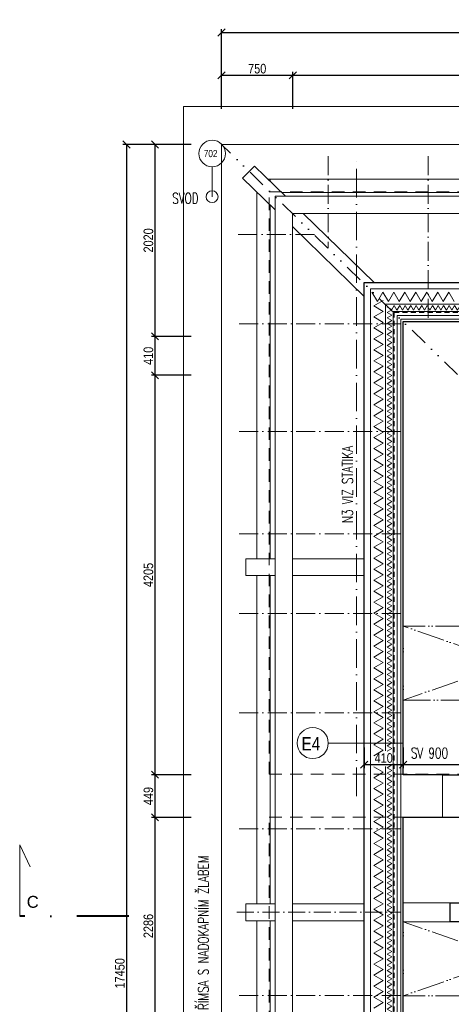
# Model space of a CAD drawing. Header units: millimetres. Extents: x -300958 to -108039, y 30118 to 292543.
# Tile 219 of 256: x -235255 to -230717, y 168044 to 178408. Entities that reach past the tile are written whole.
import ezdxf
from ezdxf.enums import TextEntityAlignment as Align

# ---------------------------------------------------------------- set-up
doc = ezdxf.new("R2010")
doc.units = ezdxf.units.MM
doc.header["$MEASUREMENT"] = 0
for name, pattern in [('ACAD_ISO05W100', [33, 24, -3, 0, -3, 0, -3]), ('ACAD_ISO10W100', [18, 12, -3, 0, -3]), ('CERCHOVANA1', [6, 4, -1, 0, -1]), ('DGN Style 2', [879.857395, 527.914437, -351.942958]), ('DGN Style 4', [1094.119168, 546.717885, -273.358943, 0.683397, -273.358943]), ('Divide', [31.75, 12.7, -6.35, 0, -6.35, 0, -6.35])]:
    doc.linetypes.add(name, pattern=pattern)
doc.layers.get('0').update_dxf_attribs({"lineweight": 13})
doc.layers.get('Defpoints').update_dxf_attribs({"color": 3, "lineweight": 13})
for name, color, linetype, lineweight in [('A_Krokev', 134, 'CERCHOVANA1', 9), ('A_Pozednice', 102, 'Continuous', 9), ('A_Vazné trámy', 52, 'Continuous', 9), ('A_Vodorovné prvky krovu', 133, 'Continuous', 9), ('C_Lomy střešním pláštěm', 223, 'Divide', 30), ('dims', 7, 'Continuous', 9), ('legenda', 7, 'Continuous', 13), ('Materiály', 1, 'Continuous', 13), ('navrh', 1, 'Continuous', 9), ('OCEL', 7, 'Continuous', 13), ('popis', 7, 'Continuous', 9), ('PSV', 7, 'Continuous', 13), ('rez', 7, 'Continuous', 13), ('tenka', 7, 'Continuous', 13), ('walls', 7, 'Continuous', 13), ('walls pod', 7, 'Continuous', 13)]:
    doc.layers.add(name, color=color, linetype=linetype, lineweight=lineweight)
doc.styles.add('GENERATED_STYLE_8', font='arial.ttf')
doc.styles.add('STYLE-0', font='ARIALN.TTF')
doc.styles.add('Style-Arial', font='arial.ttf')
doc.dimstyles.new('arch', dxfattribs={"dimscale": 50, "dimtxt": 2.5, "dimasz": 2.5, "dimexe": 1.25, "dimexo": 0.9, "dimtad": 1, "dimdec": 0, "dimtxsty": 'STYLE-0', "dimblk": 'ARCHTICK', "dimcen": 2.5, "dimadec": 0, "dimazin": 0, "dimtfac": 1, "dimtdec": 0, "dimtmove": 2, "dimatfit": 3, "dimldrblk": 'ARCHTICK', "dimfxl": 0, "dimarcsym": 0})

# ---------------------------------------------------------------- blocks, each defined once
blk = doc.blocks.new('_ArchTick')
at = {"color": 0, "linetype": 'ByBlock', "flags": 128}
blk.add_lwpolyline([(-0.5, -0.5), (0.5, 0.5)], dxfattribs=at)
blk = doc.blocks.new('*D448')
at = {"layer": 'Defpoints', "color": 0, "linetype": 'Continuous'}
for p in [(-216683, 178273), (-233133, 177495), (-216683, 177495)]:
    blk.add_point(p, dxfattribs=at)
at = {"layer": 'dims', "color": 0, "linetype": 'Continuous', "lineweight": -2}
for p, q in [((-233133, 177570), (-233133, 178310)), ((-233133, 178273), (-216683, 178273)), ((-216683, 177570), (-216683, 178310))]:
    blk.add_line(p, q, dxfattribs=at)
at = {"layer": 'dims', "color": 0, "linetype": 'Continuous', "lineweight": -2, "xscale": 75, "yscale": 75, "zscale": 75, "rotation": 180}
blk.add_blockref('_ArchTick', (-233133, 178273), dxfattribs=at)
at = {"layer": 'dims', "color": 0, "linetype": 'Continuous', "lineweight": -2, "xscale": 75, "yscale": 75, "zscale": 75}
blk.add_blockref('_ArchTick', (-216683, 178273), dxfattribs=at)
at = {"layer": 'dims', "color": 0, "linetype": 'Continuous', "insert": (-224908, 178343), "char_height": 100, "attachment_point": 5, "style": 'STYLE-0'}
blk.add_mtext('16450', dxfattribs=at)
blk = doc.blocks.new('*D449')
at = {"layer": 'Defpoints', "color": 0, "linetype": 'Continuous'}
for p in [(-232383, 177823), (-233133, 177395), (-232383, 177395)]:
    blk.add_point(p, dxfattribs=at)
at = {"layer": 'dims', "color": 0, "linetype": 'Continuous', "lineweight": -2}
for p, q in [((-233133, 177470), (-233133, 177860)), ((-232383, 177470), (-232383, 177860)), ((-233133, 177823), (-232383, 177823))]:
    blk.add_line(p, q, dxfattribs=at)
at = {"layer": 'dims', "color": 0, "linetype": 'Continuous', "lineweight": -2, "xscale": 75, "yscale": 75, "zscale": 75, "rotation": 180}
blk.add_blockref('_ArchTick', (-233133, 177823), dxfattribs=at)
at = {"layer": 'dims', "color": 0, "linetype": 'Continuous', "lineweight": -2, "xscale": 75, "yscale": 75, "zscale": 75}
blk.add_blockref('_ArchTick', (-232383, 177823), dxfattribs=at)
at = {"layer": 'dims', "color": 0, "linetype": 'Continuous', "insert": (-232758, 177892), "char_height": 100, "attachment_point": 5, "style": 'STYLE-0'}
blk.add_mtext('750', dxfattribs=at)
blk = doc.blocks.new('*D450')
at = {"layer": 'Defpoints', "color": 0, "linetype": 'Continuous'}
for p in [(-228553, 177823), (-232383, 177395), (-228553, 177395)]:
    blk.add_point(p, dxfattribs=at)
at = {"layer": 'dims', "color": 0, "linetype": 'Continuous', "lineweight": -2}
for p, q in [((-232383, 177470), (-232383, 177860)), ((-228553, 177470), (-228553, 177860)), ((-232383, 177823), (-228553, 177823))]:
    blk.add_line(p, q, dxfattribs=at)
at = {"layer": 'dims', "color": 0, "linetype": 'Continuous', "lineweight": -2, "xscale": 75, "yscale": 75, "zscale": 75, "rotation": 180}
blk.add_blockref('_ArchTick', (-232383, 177823), dxfattribs=at)
at = {"layer": 'dims', "color": 0, "linetype": 'Continuous', "lineweight": -2, "xscale": 75, "yscale": 75, "zscale": 75}
blk.add_blockref('_ArchTick', (-228553, 177823), dxfattribs=at)
at = {"layer": 'dims', "color": 0, "linetype": 'Continuous', "insert": (-230468, 177892), "char_height": 100, "attachment_point": 5, "style": 'STYLE-0'}
blk.add_mtext('3830', dxfattribs=at)
blk = doc.blocks.new('*D484')
at = {"layer": 'Defpoints', "color": 0, "linetype": 'Continuous'}
for p in [(-233379, 177095), (-233833, 175075), (-233379, 175075)]:
    blk.add_point(p, dxfattribs=at)
at = {"layer": 'dims', "color": 0, "linetype": 'Continuous', "lineweight": -2}
for p, q in [((-233454, 177095), (-233870, 177095)), ((-233833, 177095), (-233833, 175075)), ((-233454, 175075), (-233870, 175075))]:
    blk.add_line(p, q, dxfattribs=at)
at = {"layer": 'dims', "color": 0, "linetype": 'Continuous', "lineweight": -2, "xscale": 75, "yscale": 75, "zscale": 75}
for p, rotation in [((-233833, 177095), 90), ((-233833, 175075), 270)]:
    blk.add_blockref('_ArchTick', p, dxfattribs=dict(at, rotation=rotation))
at = {"layer": 'dims', "color": 0, "linetype": 'Continuous', "insert": (-233902, 176085), "char_height": 100, "attachment_point": 5, "rotation": 90, "style": 'STYLE-0'}
blk.add_mtext('2020', dxfattribs=at)
blk = doc.blocks.new('*D485')
at = {"layer": 'Defpoints', "color": 0, "linetype": 'Continuous'}
for p in [(-233379, 174665), (-233833, 170460), (-233379, 170460)]:
    blk.add_point(p, dxfattribs=at)
at = {"layer": 'dims', "color": 0, "linetype": 'Continuous', "lineweight": -2}
for p, q in [((-233454, 174665), (-233870, 174665)), ((-233833, 174665), (-233833, 170460)), ((-233454, 170460), (-233870, 170460))]:
    blk.add_line(p, q, dxfattribs=at)
at = {"layer": 'dims', "color": 0, "linetype": 'Continuous', "lineweight": -2, "xscale": 75, "yscale": 75, "zscale": 75}
for p, rotation in [((-233833, 174665), 90), ((-233833, 170460), 270)]:
    blk.add_blockref('_ArchTick', p, dxfattribs=dict(at, rotation=rotation))
at = {"layer": 'dims', "color": 0, "linetype": 'Continuous', "insert": (-233902, 172563), "char_height": 100, "attachment_point": 5, "rotation": 90, "style": 'STYLE-0'}
blk.add_mtext('4205', dxfattribs=at)
blk = doc.blocks.new('*D486')
at = {"layer": 'Defpoints', "color": 0, "linetype": 'Continuous'}
for p in [(-233379, 170460), (-233833, 170011), (-233379, 170011)]:
    blk.add_point(p, dxfattribs=at)
at = {"layer": 'dims', "color": 0, "linetype": 'Continuous', "lineweight": -2}
for p, q in [((-233454, 170460), (-233870, 170460)), ((-233833, 170460), (-233833, 170011)), ((-233454, 170011), (-233870, 170011))]:
    blk.add_line(p, q, dxfattribs=at)
at = {"layer": 'dims', "color": 0, "linetype": 'Continuous', "lineweight": -2, "xscale": 75, "yscale": 75, "zscale": 75}
for p, rotation in [((-233833, 170460), 90), ((-233833, 170011), 270)]:
    blk.add_blockref('_ArchTick', p, dxfattribs=dict(at, rotation=rotation))
at = {"layer": 'dims', "color": 0, "linetype": 'Continuous', "insert": (-233902, 170236), "char_height": 100, "attachment_point": 5, "rotation": 90, "style": 'STYLE-0'}
blk.add_mtext('449', dxfattribs=at)
blk = doc.blocks.new('*D487')
at = {"layer": 'Defpoints', "color": 0, "linetype": 'Continuous'}
for p in [(-233379, 170011), (-233833, 167725), (-233379, 167725)]:
    blk.add_point(p, dxfattribs=at)
at = {"layer": 'dims', "color": 0, "linetype": 'Continuous', "lineweight": -2}
for p, q in [((-233454, 170011), (-233870, 170011)), ((-233833, 170011), (-233833, 167725)), ((-233454, 167725), (-233870, 167725))]:
    blk.add_line(p, q, dxfattribs=at)
at = {"layer": 'dims', "color": 0, "linetype": 'Continuous', "lineweight": -2, "xscale": 75, "yscale": 75, "zscale": 75}
for p, rotation in [((-233833, 170011), 90), ((-233833, 167725), 270)]:
    blk.add_blockref('_ArchTick', p, dxfattribs=dict(at, rotation=rotation))
at = {"layer": 'dims', "color": 0, "linetype": 'Continuous', "insert": (-233902, 168868), "char_height": 100, "attachment_point": 5, "rotation": 90, "style": 'STYLE-0'}
blk.add_mtext('2286', dxfattribs=at)
blk = doc.blocks.new('*D493')
at = {"layer": 'Defpoints', "color": 0, "linetype": 'Continuous'}
for p in [(-233379, 177095), (-234133, 159645), (-233379, 159645)]:
    blk.add_point(p, dxfattribs=at)
at = {"layer": 'dims', "color": 0, "linetype": 'Continuous', "lineweight": -2}
for p, q in [((-233454, 177095), (-234170, 177095)), ((-234133, 177095), (-234133, 159645)), ((-233454, 159645), (-234170, 159645))]:
    blk.add_line(p, q, dxfattribs=at)
at = {"layer": 'dims', "color": 0, "linetype": 'Continuous', "lineweight": -2, "xscale": 75, "yscale": 75, "zscale": 75}
for p, rotation in [((-234133, 177095), 90), ((-234133, 159645), 270)]:
    blk.add_blockref('_ArchTick', p, dxfattribs=dict(at, rotation=rotation))
at = {"layer": 'dims', "color": 0, "linetype": 'Continuous', "insert": (-234202, 168370), "char_height": 100, "attachment_point": 5, "rotation": 90, "style": 'STYLE-0'}
blk.add_mtext('17450', dxfattribs=at)
blk = doc.blocks.new('*D509')
at = {"layer": 'Defpoints', "color": 0, "linetype": 'Continuous'}
for p in [(-233379, 175075), (-233833, 174665), (-233379, 174665)]:
    blk.add_point(p, dxfattribs=at)
at = {"layer": 'dims', "color": 0, "linetype": 'Continuous', "lineweight": -2}
for p, q in [((-233454, 175075), (-233870, 175075)), ((-233833, 175075), (-233833, 174665)), ((-233454, 174665), (-233870, 174665))]:
    blk.add_line(p, q, dxfattribs=at)
at = {"layer": 'dims', "color": 0, "linetype": 'Continuous', "lineweight": -2, "xscale": 75, "yscale": 75, "zscale": 75}
for p, rotation in [((-233833, 175075), 90), ((-233833, 174665), 270)]:
    blk.add_blockref('_ArchTick', p, dxfattribs=dict(at, rotation=rotation))
at = {"layer": 'dims', "color": 0, "linetype": 'Continuous', "insert": (-233902, 174870), "char_height": 100, "attachment_point": 5, "rotation": 90, "style": 'STYLE-0'}
blk.add_mtext('410', dxfattribs=at)
blk = doc.blocks.new('*U48')
at = {"layer": 'rez', "linetype": 'DGN Style 4', "lineweight": 40}
blk.add_line((-376, 574), (-376, -574), dxfattribs=at)
at = {"layer": 'rez', "linetype": 'Continuous', "lineweight": 0, "flags": 128}
blk.add_lwpolyline([(-376, -574), (376, -574), (146, -464)], dxfattribs=at)
blk = doc.blocks.new('*D1493')
at = {"layer": 'Defpoints', "color": 0, "linetype": 'Continuous'}
for p in [(-231223, 170823), (-226393, 170823), (-231223, 170566)]:
    blk.add_point(p, dxfattribs=at)
at = {"layer": 'dims', "color": 0, "linetype": 'Continuous', "lineweight": -2}
for p, q in [((-231223, 170748), (-231223, 170528)), ((-226393, 170748), (-226393, 170528)), ((-226393, 170566), (-231223, 170566))]:
    blk.add_line(p, q, dxfattribs=at)
at = {"layer": 'dims', "color": 0, "linetype": 'Continuous', "lineweight": -2, "xscale": 75, "yscale": 75, "zscale": 75, "rotation": 180}
blk.add_blockref('_ArchTick', (-231223, 170566), dxfattribs=at)
at = {"layer": 'dims', "color": 0, "linetype": 'Continuous', "lineweight": -2, "xscale": 75, "yscale": 75, "zscale": 75}
blk.add_blockref('_ArchTick', (-226393, 170566), dxfattribs=at)
at = {"layer": 'dims', "color": 0, "linetype": 'Continuous', "insert": (-228581, 170636), "char_height": 100, "attachment_point": 5, "style": 'STYLE-0'}
blk.add_mtext('4830', dxfattribs=at)
blk = doc.blocks.new('*D1495')
at = {"layer": 'Defpoints', "color": 0, "linetype": 'Continuous'}
for p in [(-231633, 170823), (-231223, 170823), (-231633, 170566)]:
    blk.add_point(p, dxfattribs=at)
at = {"layer": 'dims', "color": 0, "linetype": 'Continuous', "lineweight": -2}
for p, q in [((-231633, 170748), (-231633, 170528)), ((-231223, 170748), (-231223, 170528)), ((-231223, 170566), (-231633, 170566))]:
    blk.add_line(p, q, dxfattribs=at)
at = {"layer": 'dims', "color": 0, "linetype": 'Continuous', "lineweight": -2, "xscale": 75, "yscale": 75, "zscale": 75, "rotation": 180}
blk.add_blockref('_ArchTick', (-231633, 170566), dxfattribs=at)
at = {"layer": 'dims', "color": 0, "linetype": 'Continuous', "lineweight": -2, "xscale": 75, "yscale": 75, "zscale": 75}
blk.add_blockref('_ArchTick', (-231223, 170566), dxfattribs=at)
at = {"layer": 'dims', "color": 0, "linetype": 'Continuous', "insert": (-231428, 170636), "char_height": 100, "attachment_point": 5, "style": 'STYLE-0'}
blk.add_mtext('410', dxfattribs=at)

msp = doc.modelspace()

# ---------------------------------------------------------------- linework, layer by layer
at = {"layer": 'A_Krokev', "ltscale": 50}
for p, q in [((-232010.7, 176970.5), (-232010.7, 176003.3)), ((-230960.1, 176970.5), (-230960.1, 175255)), ((-232157.1, 176146.5), (-232973.2, 176146.5)), ((-231247.6, 175206.2), (-232973.2, 175206.2)), ((-231247.6, 174073.2), (-232973.2, 174073.2)), ((-231247.6, 172997.7), (-232973.2, 172997.7)), ((-231247.6, 172158.8), (-232973.2, 172158.8)), ((-231247.6, 171112.4), (-232973.2, 171112.4)), ((-231247.6, 169889.4), (-232973.2, 169889.4)), ((-231247.6, 168135.4), (-232973.2, 168135.4))]:
    msp.add_line(p, q, dxfattribs=at)
at = {"layer": 'A_Pozednice', "ltscale": 0.4}
for points in [[(-232622.7, 176707.2), (-232622.7, 176730.3), (-232646.4, 176730.3)], [(-228643, 176730.3), (-232622.7, 176730.3), (-232622.7, 176707.2)], [(-232762.7, 176595.4), (-232762.7, 172733.6)], [(-232502.7, 176590.3), (-228642.8, 176590.3)], [(-232622.7, 172733.7), (-232622.7, 176459)], [(-232762.7, 172555.8), (-232762.7, 169101.3)], [(-232622.7, 169101.4), (-232622.7, 172555.9)], [(-232762.7, 168923.5), (-232762.7, 165452.1)], [(-232622.7, 165452.1), (-232622.7, 168923.6)]]:
    msp.add_lwpolyline(points, dxfattribs=at)
at = {"layer": 'A_Vazné trámy', "ltscale": 0.4}
for points in [[(-232568.5, 176406.2), (-232912.4, 176741.2), (-232787.2, 176867.5), (-232460.2, 176548.9)], [(-232275.4, 176368.9), (-231527.1, 175640)], [(-231632.6, 175494.6), (-232388.5, 176230.9)], [(-232568.5, 172733.7), (-232876.7, 172733.6), (-232876.7, 172555.8), (-232568.5, 172555.9)], [(-231632.6, 172734.2), (-232388.5, 172733.8)], [(-232388.5, 172556), (-231632.6, 172556.4)], [(-232568.5, 169101.4), (-232876.7, 169101.3), (-232876.7, 168923.5), (-232568.5, 168923.6)], [(-231632.6, 169101.9), (-232388.5, 169101.5)], [(-232388.5, 168923.7), (-231632.6, 168924.1)]]:
    msp.add_lwpolyline(points, dxfattribs=at)
at = {"layer": 'A_Vodorovné prvky krovu'}
for points in [[(-216905.1, 176548.9), (-232568.5, 176548.9), (-232568.5, 160214.6), (-226434.8, 160214.6), (-226434.8, 161377.8), (-216784.9, 161377.8)], [(-216905.1, 176548.9), (-232568.5, 176548.9), (-232568.5, 160214.6), (-226434.8, 160214.6), (-226434.8, 161377.8), (-216784.9, 161377.8)], [(-216905.1, 176368.9), (-232388.5, 176368.9), (-232388.5, 160394.6), (-226614.8, 160394.6), (-226614.8, 161557.8), (-216784.9, 161557.8)], [(-216905.1, 176368.9), (-232388.5, 176368.9), (-232388.5, 160394.6), (-226614.8, 160394.6), (-226614.8, 161557.8), (-216784.9, 161557.8)]]:
    msp.add_lwpolyline(points, dxfattribs=at)
at = {"layer": 'C_Lomy střešním pláštěm', "ltscale": 15}
msp.add_lwpolyline([(-216747.2, 169012.4), (-220862.1, 169016.6), (-224858.5, 169012.4), (-233132.6, 177095)], dxfattribs=at)
at = {"layer": 'legenda', "linetype": 'Continuous'}
msp.add_line((-232010.5, 170794.2), (-231222.6, 170794.2), dxfattribs=at)
at = {"layer": 'legenda', "linetype": 'Continuous', "lineweight": 0}
msp.add_circle((-232174.3, 170794.2), 163.8, dxfattribs=at)
at = {"layer": 'Materiály', "linetype": 'Continuous'}
for p, q in [((-231567.6, 175575), (-224358.3, 175575)), ((-231567.6, 175575), (-231567.6, 163020)), ((-231407.6, 175415), (-224357.5, 175415)), ((-231407.6, 175415), (-231407.6, 170711.3)), ((-231327.6, 175335), (-224357, 175335)), ((-231327.6, 175335), (-231327.6, 163260)), ((-231287.6, 175295), (-224356.8, 175295)), ((-231287.6, 175295), (-231287.6, 163300)), ((-231247.6, 175255), (-224356.6, 175255)), ((-231247.6, 175255), (-231247.6, 163340)), ((-231407.6, 170546.8), (-231407.6, 163180)), ((-230729.7, 169112.4), (-231222.6, 169112.4)), ((-230729.7, 168912.4), (-231222.6, 168912.4))]:
    msp.add_line(p, q, dxfattribs=at)
at = {"layer": 'Materiály', "linetype": 'Continuous', "flags": 128}
for points in [[(-231032.6, 175440), (-231090.3, 175540), (-231148.1, 175440), (-231205.8, 175540), (-231263.5, 175440), (-231321.3, 175540), (-231379, 175440), (-231436.7, 175540), (-231494.5, 175440), (-231552.2, 175540), (-231552.2, 175540)], [(-230686.2, 175440), (-230743.9, 175540), (-230801.7, 175440), (-230859.4, 175540), (-230917.1, 175440), (-230974.9, 175540), (-231032.6, 175440), (-231032.6, 175440)], [(-231432.6, 175452.3), (-231532.6, 175394.6), (-231432.6, 175336.9), (-231532.6, 175279.1), (-231432.6, 175221.4), (-231532.6, 175163.7), (-231432.6, 175105.9), (-231532.6, 175048.2), (-231432.6, 174990.5), (-231532.6, 174932.7), (-231432.6, 174875), (-231432.6, 174875)], [(-231392.6, 175384.3), (-231342.6, 175355.5), (-231392.6, 175326.6), (-231342.6, 175297.7), (-231392.6, 175268.9), (-231342.6, 175240), (-231392.6, 175211.1), (-231342.6, 175182.3), (-231392.6, 175153.4), (-231342.6, 175124.5), (-231392.6, 175095.7), (-231342.6, 175066.8), (-231392.6, 175037.9), (-231342.6, 175009.1), (-231392.6, 174980.2), (-231342.6, 174951.3), (-231392.6, 174922.5), (-231342.6, 174893.6), (-231392.6, 174864.7), (-231342.6, 174835.9), (-231392.6, 174807), (-231392.6, 174807)], [(-231346, 175350), (-231346, 175350), (-231346, 175350), (-231346, 175350), (-231346, 175350), (-231346, 175350), (-231346, 175350), (-231317.2, 175400), (-231288.3, 175350), (-231259.4, 175400), (-231230.6, 175350), (-231201.7, 175400), (-231172.8, 175350), (-231144, 175400), (-231115.1, 175350), (-231086.2, 175400), (-231057.4, 175350), (-231028.5, 175400), (-230999.6, 175350), (-230970.8, 175400), (-230941.9, 175350), (-230941.9, 175350)], [(-230364.5, 175350), (-230393.4, 175400), (-230422.3, 175350), (-230451.1, 175400), (-230480, 175350), (-230508.9, 175400), (-230537.7, 175350), (-230566.6, 175400), (-230595.5, 175350), (-230624.3, 175400), (-230653.2, 175350), (-230682.1, 175400), (-230711, 175350), (-230739.8, 175400), (-230768.7, 175350), (-230797.6, 175400), (-230826.4, 175350), (-230855.3, 175400), (-230884.2, 175350), (-230913, 175400), (-230941.9, 175350), (-230941.9, 175350)], [(-231432.6, 172450.1), (-231532.6, 172507.9), (-231432.6, 172565.6), (-231532.6, 172623.3), (-231432.6, 172681.1), (-231532.6, 172738.8), (-231432.6, 172796.5), (-231532.6, 172854.3), (-231432.6, 172912), (-231532.6, 172969.7), (-231432.6, 173027.5), (-231532.6, 173085.2), (-231432.6, 173142.9), (-231532.6, 173200.7), (-231432.6, 173258.4), (-231532.6, 173316.1), (-231432.6, 173373.9), (-231532.6, 173431.6), (-231432.6, 173489.3), (-231532.6, 173547.1), (-231432.6, 173604.8), (-231532.6, 173662.6), (-231432.6, 173720.3), (-231532.6, 173778), (-231432.6, 173835.8), (-231532.6, 173893.5), (-231432.6, 173951.2), (-231532.6, 174009), (-231432.6, 174066.7), (-231532.6, 174124.4), (-231432.6, 174182.2), (-231532.6, 174239.9), (-231432.6, 174297.6), (-231532.6, 174355.4), (-231432.6, 174413.1), (-231532.6, 174470.8), (-231432.6, 174528.6), (-231532.6, 174586.3), (-231432.6, 174644), (-231532.6, 174701.8), (-231432.6, 174759.5), (-231532.6, 174817.3), (-231432.6, 174875), (-231432.6, 174875)], [(-231392.6, 174807), (-231342.6, 174778.1), (-231392.6, 174749.3), (-231342.6, 174720.4), (-231392.6, 174691.5), (-231342.6, 174662.7), (-231392.6, 174633.8), (-231342.6, 174604.9), (-231392.6, 174576.1), (-231342.6, 174547.2), (-231392.6, 174518.3), (-231342.6, 174489.5), (-231392.6, 174460.6), (-231342.6, 174431.7), (-231392.6, 174402.8), (-231342.6, 174374), (-231392.6, 174345.1), (-231342.6, 174316.2), (-231392.6, 174287.4), (-231342.6, 174258.5), (-231392.6, 174229.6), (-231392.6, 174229.6)], [(-231392.6, 174229.6), (-231342.6, 174200.8), (-231392.6, 174171.9), (-231342.6, 174143), (-231392.6, 174114.2), (-231342.6, 174085.3), (-231392.6, 174056.4), (-231342.6, 174027.6), (-231392.6, 173998.7), (-231342.6, 173969.8), (-231392.6, 173941), (-231342.6, 173912.1), (-231392.6, 173883.2), (-231342.6, 173854.4), (-231392.6, 173825.5), (-231342.6, 173796.6), (-231392.6, 173767.8), (-231342.6, 173738.9), (-231392.6, 173710), (-231342.6, 173681.2), (-231392.6, 173652.3), (-231392.6, 173652.3)], [(-231392.6, 173652.3), (-231342.6, 173623.4), (-231392.6, 173594.6), (-231342.6, 173565.7), (-231392.6, 173536.8), (-231342.6, 173508), (-231392.6, 173479.1), (-231342.6, 173450.2), (-231392.6, 173421.4), (-231342.6, 173392.5), (-231392.6, 173363.6), (-231342.6, 173334.8), (-231392.6, 173305.9), (-231342.6, 173277), (-231392.6, 173248.1), (-231342.6, 173219.3), (-231392.6, 173190.4), (-231342.6, 173161.5), (-231392.6, 173132.7), (-231342.6, 173103.8), (-231392.6, 173074.9), (-231392.6, 173074.9)], [(-231392.6, 173074.9), (-231342.6, 173046.1), (-231392.6, 173017.2), (-231342.6, 172988.3), (-231392.6, 172959.5), (-231342.6, 172930.6), (-231392.6, 172901.7), (-231342.6, 172872.9), (-231392.6, 172844), (-231342.6, 172815.1), (-231392.6, 172786.3), (-231342.6, 172757.4), (-231392.6, 172728.5), (-231342.6, 172699.7), (-231392.6, 172670.8), (-231342.6, 172641.9), (-231392.6, 172613.1), (-231342.6, 172584.2), (-231392.6, 172555.3), (-231342.6, 172526.5), (-231392.6, 172497.6), (-231392.6, 172497.6)], [(-231392.6, 172497.6), (-231342.6, 172468.7), (-231392.6, 172439.9), (-231342.6, 172411), (-231392.6, 172382.1), (-231342.6, 172353.3), (-231392.6, 172324.4), (-231342.6, 172295.5), (-231392.6, 172266.7), (-231342.6, 172237.8), (-231392.6, 172208.9), (-231342.6, 172180.1), (-231392.6, 172151.2), (-231342.6, 172122.3), (-231392.6, 172093.4), (-231342.6, 172064.6), (-231392.6, 172035.7), (-231342.6, 172006.8), (-231392.6, 171978), (-231342.6, 171949.1), (-231392.6, 171920.2), (-231392.6, 171920.2)], [(-231532.6, 170660.3), (-231432.6, 170718.1), (-231532.6, 170775.8), (-231432.6, 170833.5), (-231532.6, 170891.3), (-231432.6, 170949), (-231532.6, 171006.7), (-231432.6, 171064.5), (-231532.6, 171122.2), (-231432.6, 171179.9), (-231532.6, 171237.7), (-231432.6, 171295.4), (-231532.6, 171353.2), (-231432.6, 171410.9), (-231532.6, 171468.6), (-231432.6, 171526.4), (-231532.6, 171584.1), (-231432.6, 171641.8), (-231532.6, 171699.6), (-231432.6, 171757.3), (-231532.6, 171815), (-231432.6, 171872.8), (-231532.6, 171930.5), (-231432.6, 171988.2), (-231532.6, 172046), (-231432.6, 172103.7), (-231532.6, 172161.4), (-231432.6, 172219.2), (-231532.6, 172276.9), (-231432.6, 172334.6), (-231532.6, 172392.4), (-231432.6, 172450.1), (-231432.6, 172450.1)], [(-231392.6, 171920.2), (-231342.6, 171891.4), (-231392.6, 171862.5), (-231342.6, 171833.6), (-231392.6, 171804.8), (-231342.6, 171775.9), (-231392.6, 171747), (-231342.6, 171718.2), (-231392.6, 171689.3), (-231342.6, 171660.4), (-231392.6, 171631.6), (-231342.6, 171602.7), (-231392.6, 171573.8), (-231342.6, 171545), (-231392.6, 171516.1), (-231342.6, 171487.2), (-231392.6, 171458.4), (-231342.6, 171429.5), (-231392.6, 171400.6), (-231342.6, 171371.8), (-231392.6, 171342.9), (-231392.6, 171342.9)], [(-231392.6, 171342.9), (-231342.6, 171314), (-231392.6, 171285.2), (-231342.6, 171256.3), (-231392.6, 171227.4), (-231342.6, 171198.6), (-231392.6, 171169.7), (-231342.6, 171140.8), (-231392.6, 171112), (-231342.6, 171083.1), (-231392.6, 171054.2), (-231342.6, 171025.4), (-231392.6, 170996.5), (-231342.6, 170967.6), (-231392.6, 170938.7), (-231342.6, 170909.9), (-231392.6, 170881), (-231342.6, 170852.1), (-231392.6, 170823.3), (-231342.6, 170794.4), (-231392.6, 170765.5), (-231392.6, 170765.5)], [(-231392.6, 170765.5), (-231342.6, 170736.7), (-231392.6, 170707.8), (-231392.6, 170707.8), (-231392.6, 170707.8)], [(-231432.6, 170025.2), (-231532.6, 170083), (-231432.6, 170140.7), (-231532.6, 170198.5), (-231432.6, 170256.2), (-231532.6, 170313.9), (-231432.6, 170371.7), (-231532.6, 170429.4), (-231432.6, 170487.1), (-231532.6, 170544.9), (-231532.6, 170544.9)], [(-231342.6, 170563.5), (-231342.6, 170563.5), (-231342.6, 170563.5), (-231392.6, 170534.6), (-231342.6, 170505.7), (-231392.6, 170476.9), (-231342.6, 170448), (-231392.6, 170419.1), (-231342.6, 170390.3), (-231392.6, 170361.4), (-231342.6, 170332.5), (-231392.6, 170303.7), (-231342.6, 170274.8), (-231392.6, 170245.9), (-231342.6, 170217.1), (-231392.6, 170188.2), (-231392.6, 170188.2)], [(-231392.6, 170188.2), (-231342.6, 170159.3), (-231392.6, 170130.5), (-231342.6, 170101.6), (-231392.6, 170072.7), (-231342.6, 170043.9), (-231392.6, 170015), (-231342.6, 169986.1), (-231392.6, 169957.3), (-231342.6, 169928.4), (-231392.6, 169899.5), (-231342.6, 169870.6), (-231392.6, 169841.8), (-231342.6, 169812.9), (-231392.6, 169784), (-231342.6, 169755.2), (-231392.6, 169726.3), (-231342.6, 169697.4), (-231392.6, 169668.6), (-231342.6, 169639.7), (-231392.6, 169610.8), (-231392.6, 169610.8)], [(-231532.6, 168004.5), (-231432.6, 168062.3), (-231532.6, 168120), (-231432.6, 168177.7), (-231532.6, 168235.5), (-231432.6, 168293.2), (-231532.6, 168350.9), (-231432.6, 168408.7), (-231532.6, 168466.4), (-231432.6, 168524.1), (-231532.6, 168581.9), (-231432.6, 168639.6), (-231532.6, 168697.3), (-231432.6, 168755.1), (-231532.6, 168812.8), (-231432.6, 168870.5), (-231532.6, 168928.3), (-231432.6, 168986), (-231532.6, 169043.8), (-231432.6, 169101.5), (-231532.6, 169159.2), (-231432.6, 169217), (-231532.6, 169274.7), (-231432.6, 169332.4), (-231532.6, 169390.2), (-231432.6, 169447.9), (-231532.6, 169505.6), (-231432.6, 169563.4), (-231532.6, 169621.1), (-231432.6, 169678.8), (-231532.6, 169736.6), (-231432.6, 169794.3), (-231532.6, 169852), (-231432.6, 169909.8), (-231532.6, 169967.5), (-231432.6, 170025.2), (-231432.6, 170025.2)], [(-231392.6, 169610.8), (-231342.6, 169582), (-231392.6, 169553.1), (-231342.6, 169524.2), (-231392.6, 169495.4), (-231342.6, 169466.5), (-231392.6, 169437.6), (-231342.6, 169408.8), (-231392.6, 169379.9), (-231342.6, 169351), (-231392.6, 169322.2), (-231342.6, 169293.3), (-231392.6, 169264.4), (-231342.6, 169235.6), (-231392.6, 169206.7), (-231342.6, 169177.8), (-231392.6, 169149), (-231342.6, 169120.1), (-231392.6, 169091.2), (-231342.6, 169062.4), (-231392.6, 169033.5), (-231392.6, 169033.5)], [(-231392.6, 169033.5), (-231342.6, 169004.6), (-231392.6, 168975.8), (-231342.6, 168946.9), (-231392.6, 168918), (-231342.6, 168889.2), (-231392.6, 168860.3), (-231342.6, 168831.4), (-231392.6, 168802.6), (-231342.6, 168773.7), (-231392.6, 168744.8), (-231342.6, 168715.9), (-231392.6, 168687.1), (-231342.6, 168658.2), (-231392.6, 168629.3), (-231342.6, 168600.5), (-231392.6, 168571.6), (-231342.6, 168542.7), (-231392.6, 168513.9), (-231342.6, 168485), (-231392.6, 168456.1), (-231392.6, 168456.1)], [(-231392.6, 168456.1), (-231342.6, 168427.3), (-231392.6, 168398.4), (-231342.6, 168369.5), (-231392.6, 168340.7), (-231342.6, 168311.8), (-231392.6, 168282.9), (-231342.6, 168254.1), (-231392.6, 168225.2), (-231342.6, 168196.3), (-231392.6, 168167.5), (-231342.6, 168138.6), (-231392.6, 168109.7), (-231342.6, 168080.9), (-231392.6, 168052), (-231342.6, 168023.1), (-231392.6, 167994.3), (-231342.6, 167965.4), (-231392.6, 167936.5), (-231342.6, 167907.7), (-231392.6, 167878.8), (-231392.6, 167878.8)]]:
    msp.add_lwpolyline(points, dxfattribs=at)
at = {"layer": 'navrh', "linetype": 'Continuous', "lineweight": 30}
for p, q in [((-231632.6, 162955), (-231632.6, 175640)), ((-231632.6, 175640), (-224461.8, 175640)), ((-231222.6, 170460.2), (-231222.6, 175230)), ((-231222.6, 175230), (-224359.5, 175230)), ((-231222.6, 167725), (-231222.6, 170011.5))]:
    msp.add_line(p, q, dxfattribs=at)
at = {"layer": 'navrh', "linetype": 'DGN Style 2', "lineweight": 0, "ltscale": 0.1}
for q in [(-224375.1, 175325), (-231317.6, 163270)]:
    msp.add_line((-231317.6, 175325), q, dxfattribs=at)
at = {"layer": 'navrh', "linetype": 'ACAD_ISO10W100', "ltscale": 15}
msp.add_line((-232973.2, 169012.4), (-231247.6, 169012.4), dxfattribs=at)
at = {"layer": 'navrh', "linetype": 'ACAD_ISO05W100', "ltscale": 12, "flags": 128}
for points in [[(-231222.6, 171245.6), (-230110, 171245.6), (-230110, 172025.6), (-231222.6, 172025.6), (-230110, 171635.6), (-231222.6, 171245.6), (-231222.6, 172025.6)], [(-231222.6, 168912.4), (-230110, 168912.4), (-230110, 168132.4), (-231222.6, 168132.4), (-230110, 168522.4), (-231222.6, 168912.4), (-231222.6, 168132.4)]]:
    msp.add_lwpolyline(points, dxfattribs=at)
at = {"layer": 'navrh', "linetype": 'Continuous', "lineweight": 30, "flags": 128}
msp.add_lwpolyline([(-230729.7, 168912.4), (-230729.7, 169112.4), (-230319.7, 169112.4), (-230319.7, 168912.4)], close=True, dxfattribs=at)
at = {"layer": 'OCEL', "linetype": 'ACAD_ISO10W100', "ltscale": 25}
msp.add_line((-231712.6, 170235.8), (-231712.6, 176970.5), dxfattribs=at)
at = {"layer": 'PSV', "linetype": 'Continuous', "lineweight": 0}
msp.add_line((-233232.6, 176859.3), (-233232.6, 176545), dxfattribs=at)
msp.add_circle((-233231.7, 176999.3), 140.1, dxfattribs=at)
at = {"layer": 'tenka', "linetype": 'Continuous'}
msp.add_line((-230810.8, 170460.2), (-230810.8, 170011.5), dxfattribs=at)
at = {"layer": 'tenka', "linetype": 'Continuous', "lineweight": 0, "flags": 128}
msp.add_lwpolyline([(-216682.6, 177495), (-233532.6, 177495), (-233532.6, 159245), (-225482.6, 159245), (-225482.6, 160415), (-216782.6, 160415)], dxfattribs=at)
at = {"layer": 'tenka', "linetype": 'Continuous', "flags": 128}
msp.add_lwpolyline([(-216682.6, 177095), (-233132.6, 177095), (-233132.6, 159645), (-225882.6, 159645), (-225882.6, 160815), (-216782.6, 160815)], dxfattribs=at)
at = {"layer": 'tenka', "linetype": 'Continuous'}
msp.add_circle((-233232.6, 176545), 62.5, dxfattribs=at)
at = {"layer": 'walls', "linetype": 'Continuous', "lineweight": 30}
for p, q in [((-230810.8, 170460.2), (-231222.6, 170460.2)), ((-230810.8, 170011.5), (-231222.6, 170011.5))]:
    msp.add_line(p, q, dxfattribs=at)
for points in [[(-230810.8, 170460.2), (-229396.8, 170460.2)], [(-229396.8, 170260.2), (-229396.8, 170011.5), (-230810.8, 170011.5)]]:
    msp.add_lwpolyline(points, dxfattribs=at)
at = {"layer": 'walls pod', "linetype": 'DGN Style 2', "ltscale": 0.25}
for p, q in [((-232632.6, 170465), (-232632.6, 176595)), ((-232632.6, 176595), (-224752.6, 176595)), ((-232632.6, 170465), (-224562.6, 170465)), ((-232632.6, 170015), (-226372.6, 170015)), ((-232632.6, 160145), (-232632.6, 170015))]:
    msp.add_line(p, q, dxfattribs=at)

# ---------------------------------------------------------------- block references
at = {"layer": 'rez', "linetype": 'DGN Style 4', "lineweight": 40, "xscale": -1, "rotation": 270}
msp.add_blockref('*U48', (-234681.5, 169346.1), dxfattribs=at)

# ---------------------------------------------------------------- texts
at = {"layer": 'legenda', "linetype": 'Continuous', "lineweight": 0, "insert": (-232095.5, 170857), "char_height": 140, "width": 298.375, "attachment_point": 3, "style": 'STYLE-0'}
msp.add_mtext('E4', dxfattribs=at)
at = {"layer": 'popis', "linetype": 'Continuous', "char_height": 112, "attachment_point": 4, "line_spacing_factor": 0.765173, "style": 'Style-Arial'}
for s, insert, rotation in [('{\\Fromans|c238;\\W0.71429;SVOD}', (-233651.7, 176528.1), 0.00116), ('{\\Fromans|c238;\\W0.71429;N3 VIZ STATIKA}', (-231808.2, 173108.1), 90.00116), ('{\\Fromans|c238;\\W0.71429;SV 900}', (-231142.8, 170688.6), 0.00116), ('{\\Fromans|c238;\\W0.71429;HLAVNÍ ŘÍMSA S NADOKAPNÍM ŽLABEM}', (-233324.5, 167567.7), 90.00116)]:
    msp.add_mtext(s, dxfattribs=dict(at, insert=insert, rotation=rotation))
at = {"layer": 'PSV', "linetype": 'Continuous', "lineweight": 0, "style": 'STYLE-0'}
msp.add_text('702', height=75, dxfattribs=at).set_placement((-233247.6, 176999.3), align=Align.MIDDLE_CENTER)
at = {"layer": 'rez', "linetype": 'Continuous', "lineweight": 0, "insert": (-235181.6, 169058), "char_height": 125, "width": 399.92, "attachment_point": 7, "style": 'GENERATED_STYLE_8'}
msp.add_mtext('C', dxfattribs=at)

# ---------------------------------------------------------------- dimensions: what is measured, and where the dimension line sits
at = {"layer": 'dims', "linetype": 'Continuous'}
for base, p1, p2, override, picture, middle in [((-216682.6, 178272.7), (-233132.6, 177495), (-216682.6, 177495), {"dimtxt": 2, "dimasz": 1.5, "dimexe": 0.75, "dimexo": 1.5, "dimgap": 0.375, "dimcen": 0.05}, '*D448', (-224907.6, 178342.5)), ((-232382.6, 177822.6), (-233132.6, 177395), (-232382.6, 177395), {"dimtxt": 2, "dimasz": 1.5, "dimexe": 0.75, "dimexo": 1.5, "dimgap": 0.375, "dimcen": 0.001}, '*D449', (-232757.6, 177892.4)), ((-228552.6, 177822.6), (-232382.6, 177395), (-228552.6, 177395), {"dimtxt": 2, "dimasz": 1.5, "dimexe": 0.75, "dimexo": 1.5, "dimgap": 0.375, "dimcen": 0.001}, '*D450', (-230467.6, 177892.4))]:
    dim = msp.add_linear_dim(base=base, p1=p1, p2=p2, dimstyle='arch', override=override, dxfattribs=at)
    dim.commit()
    dim.dimension.update_dxf_attribs({"geometry": picture, "text_midpoint": middle})
for base, p1, p2, angle, override, picture, middle in [((-234132.6, 159645), (-233378.7, 177095), (-233378.7, 159645), 270, {"dimtxt": 2, "dimasz": 1.5, "dimexe": 0.75, "dimexo": 1.5, "dimgap": 0.375, "dimcen": 0.05}, '*D493', (-234202.4, 168370)), ((-233832.6, 175075), (-233378.7, 177095), (-233378.7, 175075), 270, {"dimtxt": 2, "dimasz": 1.5, "dimexe": 0.75, "dimexo": 1.5, "dimgap": 0.375, "dimcen": 0.05}, '*D484', (-233902.4, 176085)), ((-233832.6, 174665), (-233378.7, 175075), (-233378.7, 174665), 270, {"dimtxt": 2, "dimasz": 1.5, "dimexe": 0.75, "dimexo": 1.5, "dimgap": 0.375, "dimcen": 0.05}, '*D509', (-233902.4, 174870)), ((-233832.6, 170460.2), (-233378.7, 174665), (-233378.7, 170460.2), 270, {"dimtxt": 2, "dimasz": 1.5, "dimexe": 0.75, "dimexo": 1.5, "dimgap": 0.375, "dimcen": 0.05}, '*D485', (-233902.4, 172562.6)), ((-231632.6, 170565.8), (-231222.6, 170822.6), (-231632.6, 170822.6), 180, {"dimtxt": 2, "dimasz": 1.5, "dimexe": 0.75, "dimexo": 1.5, "dimgap": 0.375, "dimcen": 0.001}, '*D1495', (-231427.6, 170635.6)), ((-233832.6, 170011.5), (-233378.7, 170460.2), (-233378.7, 170011.5), 270, {"dimtxt": 2, "dimasz": 1.5, "dimexe": 0.75, "dimexo": 1.5, "dimgap": 0.375, "dimcen": 0.05}, '*D486', (-233902.4, 170235.8)), ((-233832.5916, 167724.9893), (-233378.746, 170011.4635), (-233378.746, 167724.9893), 270, {"dimtxt": 2, "dimasz": 1.5, "dimexe": 0.75, "dimexo": 1.5, "dimgap": 0.375, "dimcen": 0.05}, '*D487', (-233902.3989, 168868.2264))]:
    dim = msp.add_linear_dim(base=base, p1=p1, p2=p2, angle=angle, dimstyle='arch', override=override, dxfattribs=at)
    dim.commit()
    dim.dimension.update_dxf_attribs({"geometry": picture, "text_midpoint": middle})
dim = msp.add_linear_dim(base=(-231222.6, 170565.8), p1=(-226392.6, 170822.6), p2=(-231222.6, 170822.6), angle=180, dimstyle='arch', override={"dimtxt": 2, "dimasz": 1.5, "dimexe": 0.75, "dimexo": 1.5, "dimgap": 0.375, "dimcen": 0.001}, dxfattribs=at)
dim.commit()
dim.dimension.update_dxf_attribs({"geometry": '*D1493', "text_midpoint": (-228581.4, 170635.6), "dimtype": 160})

doc.saveas('drawing.dxf')
